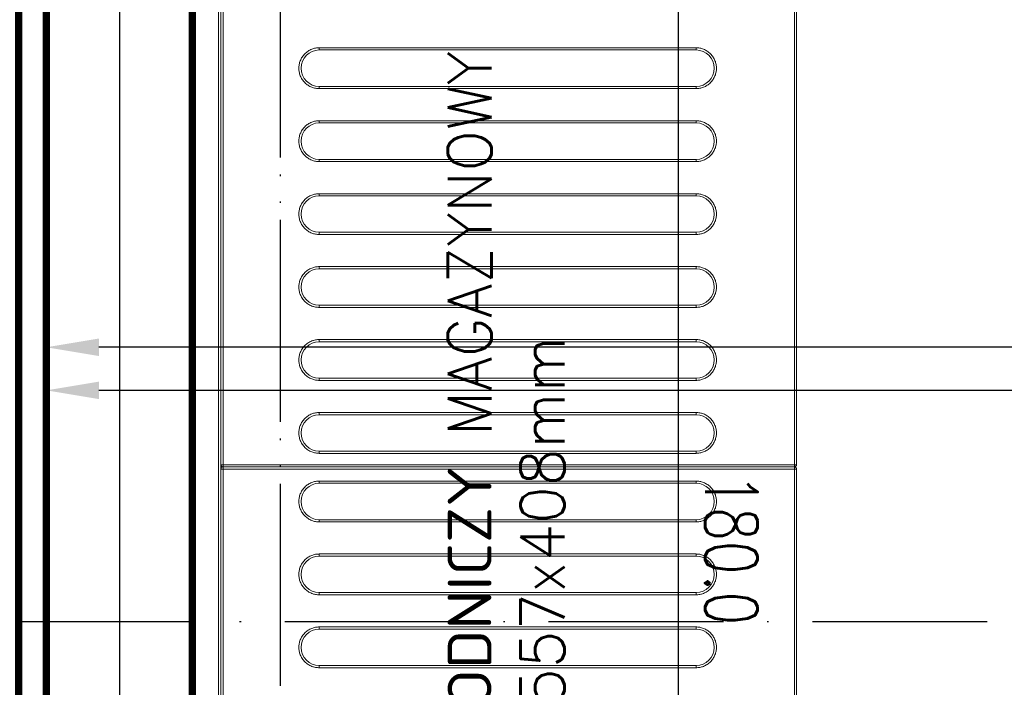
# Model space of a CAD drawing. Header units: metres. Extents: x 5541655 to 5588333, y 5589641 to 5627331.
# Tile 39 of 57: x 5585452 to 5585519, y 5626103 to 5626149. Entities that reach past the tile are written whole.
import ezdxf

# ---------------------------------------------------------------- set-up
doc = ezdxf.new("R2010")
doc.units = ezdxf.units.M
doc.header["$MEASUREMENT"] = 0
doc.linetypes.add('ACAD_ISO10W100', pattern=[18, 12, -3, 0, -3])
doc.layers.get('0').update_dxf_attribs({"linetype": 'CONTINUOUS', "lineweight": 18})
doc.layers.get('Defpoints').update_dxf_attribs({"linetype": 'CONTINUOUS'})
for name, color, linetype in [('2D- Siatka Modularna', 7, 'ACAD_ISO10W100'), ('Komory', 132, 'CONTINUOUS'), ('Ściany', 51, 'CONTINUOUS')]:
    doc.layers.add(name, color=color, linetype=linetype)
doc.layers.add('Regały', color=7, linetype='CONTINUOUS', true_color=0x00f000)
doc.styles.add('Arch-Dim', font='romans.shx', dxfattribs={"width": 0.75})
doc.styles.add('RomanS', font='romans.shx')
doc.linetypes.add('BATTING', pattern='A,0.0001,-0.1,[134,ltypeshp.shx,S=0.1,R=0,X=-0.1,Y=0],-0.2,[134,ltypeshp.shx,S=0.1,R=180,X=0.1,Y=0],-0.1', length=0.4001)
doc.dimstyles.new('Standard 50', dxfattribs={"dimscale": 20, "dimtxt": 0.18, "dimasz": 0.18, "dimexe": 0.18, "dimexo": 0.0625, "dimgap": 0.09, "dimtad": 1, "dimdec": 1, "dimzin": 0, "dimdsep": 46, "dimtxsty": 'Arch-Dim', "dimcen": 0.09, "dimclrd": 2, "dimclre": 2, "dimclrt": 1, "dimadec": 0, "dimazin": 0, "dimtfac": 1, "dimtdec": 1, "dimtofl": 0, "dimtmove": 0, "dimatfit": 3, "dimfxl": 1, "dimtolj": 1, "dimtzin": 0, "dimarcsym": 0})

# ---------------------------------------------------------------- blocks, each defined once
blk = doc.blocks.new('*D499')
at = {"color": 2, "lineweight": -2}
for p, q in [((40.75, 300), (79.749, 300)), ((76.149, 296.4), (76.149, 3.6)), ((40.75, 0), (79.749, 0))]:
    blk.add_line(p, q, dxfattribs=at)
at = {"color": 2}
for points in [[(76.749, 296.4), (75.549, 296.4), (76.149, 300)], [(75.549, 3.6), (76.749, 3.6), (76.149, 0)]]:
    blk.add_solid(points, dxfattribs=at)
at = {"layer": 'Defpoints', "color": 0}
for p in [(39.5, 300), (39.5, 0), (76.149, 0)]:
    blk.add_point(p, dxfattribs=at)
at = {"color": 1, "insert": (72.525, 150), "char_height": 3.6, "attachment_point": 5, "rotation": 90, "style": 'Arch-Dim'}
blk.add_mtext('\\A1;300.0', dxfattribs=at)
blk = doc.blocks.new('*D500')
at = {"color": 2, "lineweight": -2}
for p, q in [((0, 1.25), (0, 46.971)), ((180, 1.25), (180, 46.971)), ((176.4, 43.371), (3.6, 43.371))]:
    blk.add_line(p, q, dxfattribs=at)
at = {"color": 2}
for points in [[(3.6, 43.971), (3.6, 42.771), (0, 43.371)], [(176.4, 42.771), (176.4, 43.971), (180, 43.371)]]:
    blk.add_solid(points, dxfattribs=at)
at = {"layer": 'Defpoints', "color": 0}
for p in [(0, 43.371), (0, 0), (180, 0)]:
    blk.add_point(p, dxfattribs=at)
at = {"color": 1, "insert": (90, 46.994), "char_height": 3.6, "attachment_point": 5, "style": 'Arch-Dim'}
blk.add_mtext('\\A1;180.0', dxfattribs=at)
blk = doc.blocks.new('*U238')
at = {"lineweight": 15}
for p, q in [((4.383, -0.675), (151.283, -0.675)), ((4.383, -0.825), (151.283, -0.825)), ((82.683, -0.835), (43.283, -0.835)), ((82.683, -0.985), (43.283, -0.985)), ((82.683, -0.835), (82.683, -0.879)), ((82.683, -0.879), (82.683, -0.985)), ((82.683, -40.185), (82.683, -0.985)), ((82.833, -0.985), (82.683, -0.985)), ((82.983, -0.985), (82.833, -0.985)), ((82.833, -0.985), (82.833, -40.185)), ((82.983, -0.879), (82.983, -0.835)), ((122.383, -0.835), (82.983, -0.835)), ((82.983, -0.985), (82.983, -0.879)), ((82.983, -0.985), (82.983, -40.185)), ((122.383, -0.985), (82.983, -0.985)), ((43.283, -40.185), (82.683, -40.185)), ((43.283, -40.335), (82.683, -40.335)), ((82.683, -40.185), (82.833, -40.185)), ((82.683, -40.332), (82.683, -40.185)), ((82.683, -40.335), (82.683, -40.332)), ((82.833, -40.185), (82.983, -40.185)), ((82.983, -40.185), (122.383, -40.185)), ((82.983, -40.185), (82.983, -40.332)), ((82.983, -40.332), (82.983, -40.335)), ((82.983, -40.335), (122.383, -40.335))]:
    blk.add_line(p, q, dxfattribs=at)
at = {"color": 253, "lineweight": 15, "true_color": 0xa6a6a6}
for p, q in [((69.063, -33.435), (69.063, -7.585)), ((69.063, -7.585), (69.213, -7.585)), ((69.213, -33.435), (69.213, -7.585)), ((71.713, -7.585), (71.713, -33.435)), ((71.863, -7.585), (71.713, -7.585)), ((71.863, -7.585), (71.863, -33.435)), ((74.063, -33.435), (74.063, -7.585)), ((74.063, -7.585), (74.213, -7.585)), ((74.213, -33.435), (74.213, -7.585)), ((76.713, -7.585), (76.713, -33.435)), ((76.863, -7.585), (76.713, -7.585)), ((76.863, -7.585), (76.863, -33.435)), ((79.063, -33.435), (79.063, -7.585)), ((79.063, -7.585), (79.213, -7.585)), ((79.213, -33.435), (79.213, -7.585)), ((81.713, -7.585), (81.713, -33.435)), ((81.863, -7.585), (81.713, -7.585)), ((81.863, -7.585), (81.863, -33.435)), ((83.763, -33.435), (83.763, -7.585)), ((83.763, -7.585), (83.913, -7.585)), ((83.913, -33.435), (83.913, -7.585)), ((86.413, -7.585), (86.413, -33.435)), ((86.563, -7.585), (86.413, -7.585)), ((86.563, -7.585), (86.563, -33.435)), ((88.763, -33.435), (88.763, -7.585)), ((88.763, -7.585), (88.913, -7.585)), ((88.913, -33.435), (88.913, -7.585)), ((91.413, -7.585), (91.413, -33.435)), ((91.563, -7.585), (91.413, -7.585)), ((91.563, -7.585), (91.563, -33.435)), ((93.763, -33.435), (93.763, -7.585)), ((93.763, -7.585), (93.913, -7.585)), ((93.913, -33.435), (93.913, -7.585)), ((96.413, -7.585), (96.413, -33.435)), ((96.563, -7.585), (96.413, -7.585)), ((96.563, -7.585), (96.563, -33.435)), ((98.763, -33.435), (98.763, -7.585)), ((98.763, -7.585), (98.913, -7.585)), ((98.913, -33.435), (98.913, -7.585)), ((101.413, -7.585), (101.413, -33.435)), ((101.563, -7.585), (101.413, -7.585)), ((101.563, -7.585), (101.563, -33.435)), ((103.763, -33.435), (103.763, -7.585)), ((103.763, -7.585), (103.913, -7.585)), ((103.913, -33.435), (103.913, -7.585)), ((106.413, -7.585), (106.413, -33.435)), ((106.563, -7.585), (106.413, -7.585)), ((106.563, -7.585), (106.563, -33.435)), ((108.763, -33.435), (108.763, -7.585)), ((108.763, -7.585), (108.913, -7.585)), ((108.913, -33.435), (108.913, -7.585)), ((111.413, -7.585), (111.413, -33.435)), ((111.563, -7.585), (111.413, -7.585)), ((111.563, -7.585), (111.563, -33.435)), ((69.213, -33.435), (69.063, -33.435)), ((71.863, -33.435), (71.713, -33.435)), ((74.213, -33.435), (74.063, -33.435)), ((76.863, -33.435), (76.713, -33.435)), ((79.213, -33.435), (79.063, -33.435)), ((81.863, -33.435), (81.713, -33.435)), ((83.913, -33.435), (83.763, -33.435)), ((86.563, -33.435), (86.413, -33.435)), ((88.913, -33.435), (88.763, -33.435)), ((91.563, -33.435), (91.413, -33.435)), ((93.913, -33.435), (93.763, -33.435)), ((96.563, -33.435), (96.413, -33.435)), ((98.913, -33.435), (98.763, -33.435)), ((101.563, -33.435), (101.413, -33.435)), ((103.913, -33.435), (103.763, -33.435)), ((106.563, -33.435), (106.413, -33.435)), ((108.913, -33.435), (108.763, -33.435)), ((111.563, -33.435), (111.413, -33.435))]:
    blk.add_line(p, q, dxfattribs=at)
at = {"lineweight": 15}
for centre, start, end in [((82.683, -0.985), 0, 90), ((82.983, -0.985), 90, 180)]:
    blk.add_arc(centre, 0.15, start, end, dxfattribs=at)
at = {"color": 253, "lineweight": 15, "true_color": 0xa6a6a6}
for centre, start, end in [((70.463, -7.585), 0, 180), ((75.463, -7.585), 0, 180), ((80.463, -7.585), 0, 180), ((85.163, -7.585), 0, 180), ((90.163, -7.585), 0, 180), ((95.163, -7.585), 0, 180), ((100.163, -7.585), 0, 180), ((105.163, -7.585), 0, 180), ((110.163, -7.585), 0, 180), ((70.463, -33.435), 180, 0), ((75.463, -33.435), 180, 0), ((80.463, -33.435), 180, 0), ((85.163, -33.435), 180, 0), ((90.163, -33.435), 180, 0), ((95.163, -33.435), 180, 0), ((100.163, -33.435), 180, 0), ((105.163, -33.435), 180, 0), ((110.163, -33.435), 180, 0)]:
    blk.add_arc(centre, 1.25, start, end, dxfattribs=at)
for points, knots in [([(69.063, -7.585), (69.068, -7.5), (69.077, -7.324), (69.155, -7.063), (69.284, -6.812), (69.466, -6.588), (69.69, -6.406), (69.941, -6.276), (70.202, -6.201), (70.463, -6.177), (70.724, -6.201), (70.985, -6.276), (71.236, -6.406), (71.46, -6.588), (71.642, -6.812), (71.771, -7.063), (71.849, -7.324), (71.859, -7.5), (71.863, -7.585)], [0, 0, 0, 0, 0.058258, 0.120006, 0.184321, 0.25, 0.31568, 0.379994, 0.441742, 0.5, 0.558259, 0.620005, 0.68432, 0.75, 0.815679, 0.879994, 0.941742, 1, 1, 1, 1]), ([(74.063, -7.585), (74.068, -7.5), (74.077, -7.324), (74.155, -7.063), (74.284, -6.812), (74.466, -6.588), (74.69, -6.406), (74.941, -6.276), (75.202, -6.201), (75.463, -6.177), (75.724, -6.201), (75.985, -6.276), (76.236, -6.406), (76.46, -6.588), (76.642, -6.812), (76.771, -7.063), (76.849, -7.324), (76.859, -7.5), (76.863, -7.585)], [0, 0, 0, 0, 0.058258, 0.120006, 0.18432, 0.25, 0.31568, 0.379994, 0.441742, 0.5, 0.558257, 0.620005, 0.684321, 0.75, 0.81568, 0.879994, 0.941742, 1, 1, 1, 1]), ([(79.063, -7.585), (79.068, -7.5), (79.077, -7.324), (79.155, -7.063), (79.284, -6.812), (79.466, -6.588), (79.69, -6.406), (79.941, -6.276), (80.202, -6.201), (80.463, -6.177), (80.724, -6.201), (80.985, -6.276), (81.236, -6.406), (81.46, -6.588), (81.642, -6.812), (81.771, -7.063), (81.849, -7.324), (81.859, -7.5), (81.863, -7.585)], [0, 0, 0, 0, 0.058258, 0.120006, 0.18432, 0.25, 0.315679, 0.379994, 0.441742, 0.500001, 0.558258, 0.620006, 0.684321, 0.75, 0.81568, 0.879994, 0.941742, 1, 1, 1, 1]), ([(83.763, -7.585), (83.768, -7.5), (83.777, -7.324), (83.855, -7.063), (83.984, -6.812), (84.166, -6.588), (84.39, -6.406), (84.641, -6.276), (84.902, -6.201), (85.163, -6.177), (85.424, -6.201), (85.685, -6.276), (85.936, -6.406), (86.16, -6.588), (86.342, -6.812), (86.471, -7.063), (86.549, -7.324), (86.559, -7.5), (86.563, -7.585)], [0, 0, 0, 0, 0.058258, 0.120006, 0.18432, 0.25, 0.31568, 0.379994, 0.441742, 0.5, 0.558258, 0.620006, 0.684321, 0.75, 0.81568, 0.879994, 0.941742, 1, 1, 1, 1]), ([(88.763, -7.585), (88.768, -7.5), (88.777, -7.324), (88.855, -7.063), (88.984, -6.812), (89.166, -6.588), (89.39, -6.406), (89.641, -6.276), (89.902, -6.201), (90.163, -6.177), (90.424, -6.201), (90.685, -6.276), (90.936, -6.406), (91.16, -6.588), (91.342, -6.812), (91.471, -7.063), (91.549, -7.324), (91.559, -7.5), (91.563, -7.585)], [0, 0, 0, 0, 0.058258, 0.120006, 0.18432, 0.250001, 0.315679, 0.379994, 0.441742, 0.500001, 0.558258, 0.620006, 0.684321, 0.749999, 0.81568, 0.879994, 0.941742, 1, 1, 1, 1]), ([(93.763, -7.585), (93.768, -7.5), (93.777, -7.324), (93.855, -7.063), (93.984, -6.812), (94.166, -6.588), (94.39, -6.406), (94.641, -6.276), (94.902, -6.201), (95.163, -6.177), (95.424, -6.201), (95.685, -6.276), (95.936, -6.406), (96.16, -6.588), (96.342, -6.812), (96.471, -7.063), (96.549, -7.324), (96.559, -7.5), (96.563, -7.585)], [0, 0, 0, 0, 0.058258, 0.120006, 0.18432, 0.25, 0.315679, 0.379994, 0.441742, 0.5, 0.558258, 0.620006, 0.68432, 0.75, 0.81568, 0.879994, 0.941742, 1, 1, 1, 1]), ([(98.763, -7.585), (98.768, -7.5), (98.777, -7.324), (98.855, -7.063), (98.984, -6.812), (99.166, -6.588), (99.39, -6.406), (99.641, -6.276), (99.902, -6.201), (100.163, -6.177), (100.424, -6.201), (100.685, -6.276), (100.936, -6.406), (101.16, -6.588), (101.342, -6.812), (101.471, -7.063), (101.549, -7.324), (101.559, -7.5), (101.563, -7.585)], [0, 0, 0, 0, 0.058258, 0.120006, 0.184321, 0.25, 0.31568, 0.379995, 0.441741, 0.5, 0.558258, 0.620006, 0.68432, 0.75, 0.815679, 0.879994, 0.941742, 1, 1, 1, 1]), ([(103.763, -7.585), (103.768, -7.5), (103.777, -7.324), (103.855, -7.063), (103.984, -6.812), (104.166, -6.588), (104.39, -6.406), (104.641, -6.276), (104.902, -6.201), (105.163, -6.177), (105.424, -6.201), (105.685, -6.276), (105.936, -6.406), (106.16, -6.588), (106.342, -6.812), (106.471, -7.063), (106.549, -7.324), (106.559, -7.5), (106.563, -7.585)], [0, 0, 0, 0, 0.058258, 0.120006, 0.184321, 0.25, 0.31568, 0.379994, 0.441742, 0.5, 0.558259, 0.620005, 0.68432, 0.75, 0.815679, 0.879994, 0.941742, 1, 1, 1, 1]), ([(108.763, -7.585), (108.768, -7.5), (108.777, -7.324), (108.855, -7.063), (108.984, -6.812), (109.166, -6.588), (109.39, -6.406), (109.641, -6.276), (109.902, -6.201), (110.163, -6.177), (110.424, -6.201), (110.685, -6.276), (110.936, -6.406), (111.16, -6.588), (111.342, -6.812), (111.471, -7.063), (111.549, -7.324), (111.559, -7.5), (111.563, -7.585)], [0, 0, 0, 0, 0.058258, 0.120006, 0.18432, 0.25, 0.31568, 0.379994, 0.441742, 0.5, 0.558258, 0.620006, 0.684321, 0.75, 0.81568, 0.879994, 0.941742, 1, 1, 1, 1]), ([(71.863, -33.435), (71.859, -33.52), (71.849, -33.696), (71.771, -33.957), (71.642, -34.208), (71.46, -34.432), (71.236, -34.614), (70.985, -34.744), (70.724, -34.819), (70.463, -34.843), (70.202, -34.819), (69.941, -34.744), (69.69, -34.614), (69.466, -34.432), (69.284, -34.208), (69.155, -33.957), (69.077, -33.696), (69.068, -33.52), (69.063, -33.435)], [0, 0, 0, 0, 0.058258, 0.120005, 0.184321, 0.25, 0.31568, 0.379995, 0.441741, 0.5, 0.558258, 0.620006, 0.68432, 0.75, 0.815679, 0.879995, 0.941742, 1, 1, 1, 1]), ([(76.863, -33.435), (76.859, -33.52), (76.849, -33.696), (76.771, -33.957), (76.642, -34.208), (76.46, -34.432), (76.236, -34.614), (75.985, -34.744), (75.724, -34.819), (75.463, -34.843), (75.202, -34.819), (74.941, -34.744), (74.69, -34.614), (74.466, -34.432), (74.284, -34.208), (74.155, -33.957), (74.077, -33.696), (74.068, -33.52), (74.063, -33.435)], [0, 0, 0, 0, 0.058258, 0.120006, 0.18432, 0.25, 0.31568, 0.379995, 0.441743, 0.5, 0.558258, 0.620006, 0.68432, 0.75, 0.81568, 0.879995, 0.941742, 1, 1, 1, 1]), ([(81.863, -33.435), (81.859, -33.52), (81.849, -33.696), (81.771, -33.957), (81.642, -34.208), (81.46, -34.432), (81.236, -34.614), (80.985, -34.744), (80.724, -34.819), (80.463, -34.843), (80.202, -34.819), (79.941, -34.744), (79.69, -34.614), (79.466, -34.432), (79.284, -34.208), (79.155, -33.957), (79.077, -33.696), (79.068, -33.52), (79.063, -33.435)], [0, 0, 0, 0, 0.058258, 0.120006, 0.18432, 0.249999, 0.315679, 0.379994, 0.441742, 0.499999, 0.558258, 0.620006, 0.684321, 0.75, 0.81568, 0.879995, 0.941742, 1, 1, 1, 1]), ([(86.563, -33.435), (86.559, -33.52), (86.549, -33.696), (86.471, -33.957), (86.342, -34.208), (86.16, -34.432), (85.936, -34.614), (85.685, -34.744), (85.424, -34.819), (85.163, -34.843), (84.902, -34.819), (84.641, -34.744), (84.39, -34.614), (84.166, -34.432), (83.984, -34.208), (83.855, -33.957), (83.777, -33.696), (83.768, -33.52), (83.763, -33.435)], [0, 0, 0, 0, 0.058258, 0.120006, 0.18432, 0.25, 0.315679, 0.379994, 0.441742, 0.5, 0.558258, 0.620006, 0.68432, 0.75, 0.81568, 0.879994, 0.941742, 1, 1, 1, 1]), ([(91.563, -33.435), (91.559, -33.52), (91.549, -33.696), (91.471, -33.957), (91.342, -34.208), (91.16, -34.432), (90.936, -34.614), (90.685, -34.744), (90.424, -34.819), (90.163, -34.843), (89.902, -34.819), (89.641, -34.744), (89.39, -34.614), (89.166, -34.432), (88.984, -34.208), (88.855, -33.957), (88.777, -33.696), (88.768, -33.52), (88.763, -33.435)], [0, 0, 0, 0, 0.0582581, 0.1200056, 0.1843203, 0.2500004, 0.3156792, 0.3799943, 0.4417422, 0.4999993, 0.5582578, 0.6200057, 0.6843208, 0.7499996, 0.8156797, 0.8799944, 0.9417419, 1, 1, 1, 1]), ([(96.563, -33.435), (96.559, -33.52), (96.549, -33.696), (96.471, -33.957), (96.342, -34.208), (96.16, -34.432), (95.936, -34.614), (95.685, -34.744), (95.424, -34.819), (95.163, -34.843), (94.902, -34.819), (94.641, -34.744), (94.39, -34.614), (94.166, -34.432), (93.984, -34.208), (93.855, -33.957), (93.777, -33.696), (93.768, -33.52), (93.763, -33.435)], [0, 0, 0, 0, 0.058258, 0.120006, 0.18432, 0.25, 0.31568, 0.379994, 0.441742, 0.5, 0.558258, 0.620006, 0.684321, 0.75, 0.81568, 0.879994, 0.941742, 1, 1, 1, 1]), ([(101.563, -33.435), (101.559, -33.52), (101.549, -33.696), (101.471, -33.957), (101.342, -34.208), (101.16, -34.432), (100.936, -34.614), (100.685, -34.744), (100.424, -34.819), (100.163, -34.843), (99.902, -34.819), (99.641, -34.744), (99.39, -34.614), (99.166, -34.432), (98.984, -34.208), (98.855, -33.957), (98.777, -33.696), (98.768, -33.52), (98.763, -33.435)], [0, 0, 0, 0, 0.058258, 0.120005, 0.184321, 0.25, 0.31568, 0.379994, 0.441742, 0.5, 0.558259, 0.620005, 0.68432, 0.75, 0.815679, 0.879995, 0.941742, 1, 1, 1, 1]), ([(106.563, -33.435), (106.559, -33.52), (106.549, -33.696), (106.471, -33.957), (106.342, -34.208), (106.16, -34.432), (105.936, -34.614), (105.685, -34.744), (105.424, -34.819), (105.163, -34.843), (104.902, -34.819), (104.641, -34.744), (104.39, -34.614), (104.166, -34.432), (103.984, -34.208), (103.855, -33.957), (103.777, -33.696), (103.768, -33.52), (103.763, -33.435)], [0, 0, 0, 0, 0.058258, 0.120005, 0.184321, 0.25, 0.31568, 0.379995, 0.441741, 0.5, 0.558258, 0.620006, 0.68432, 0.75, 0.815679, 0.879995, 0.941742, 1, 1, 1, 1]), ([(111.563, -33.435), (111.559, -33.52), (111.549, -33.696), (111.471, -33.957), (111.342, -34.208), (111.16, -34.432), (110.936, -34.614), (110.685, -34.744), (110.424, -34.819), (110.163, -34.843), (109.902, -34.819), (109.641, -34.744), (109.39, -34.614), (109.166, -34.432), (108.984, -34.208), (108.855, -33.957), (108.777, -33.696), (108.768, -33.52), (108.763, -33.435)], [0, 0, 0, 0, 0.058258, 0.120006, 0.18432, 0.25, 0.315679, 0.379994, 0.441742, 0.5, 0.558258, 0.620006, 0.68432, 0.75, 0.81568, 0.879994, 0.941742, 1, 1, 1, 1])]:
    blk.add_open_spline(points, degree=3, knots=knots, dxfattribs=at)
at = {"lineweight": 15}
for points, knots in [([(82.683, -40.332), (82.693, -40.331), (82.714, -40.329), (82.743, -40.32), (82.77, -40.305), (82.8, -40.28), (82.828, -40.24), (82.831, -40.202), (82.833, -40.183)], [0, 0, 0, 0, 0.130758, 0.260025, 0.387956, 0.514571, 0.761733, 1, 1, 1, 1]), ([(82.833, -40.183), (82.835, -40.202), (82.839, -40.24), (82.867, -40.28), (82.897, -40.305), (82.923, -40.32), (82.953, -40.329), (82.973, -40.331), (82.983, -40.332)], [0, 0, 0, 0, 0.2382669, 0.4854287, 0.6120441, 0.7399751, 0.869242, 1, 1, 1, 1])]:
    blk.add_open_spline(points, degree=3, knots=knots, dxfattribs=at)
at = {"color": 7, "insert": (77.85, -20.4), "char_height": 3, "width": 155.7, "attachment_point": 5, "style": 'RomanS'}
blk.add_mtext('REGAŁ CHŁODNICZY MAGAZYNOWY\\P1557x408mm', dxfattribs=at)
blk = doc.blocks.new('*D502')
at = {"color": 2, "lineweight": -2}
for p, q in [((43.703, 180), (82.702, 180)), ((79.102, 176.4), (79.102, 3.6)), ((43.703, 0), (82.702, 0))]:
    blk.add_line(p, q, dxfattribs=at)
at = {"color": 2}
for points in [[(79.702, 176.4), (78.502, 176.4), (79.102, 180)], [(78.502, 3.6), (79.702, 3.6), (79.102, 0)]]:
    blk.add_solid(points, dxfattribs=at)
at = {"layer": 'Defpoints', "color": 0}
for p in [(42.453, 180), (42.453, 0), (79.102, 0)]:
    blk.add_point(p, dxfattribs=at)
at = {"color": 1, "insert": (75.478, 90), "char_height": 3.6, "attachment_point": 5, "rotation": 90, "style": 'Arch-Dim'}
blk.add_mtext('\\A1;180.0', dxfattribs=at)
blk = doc.blocks.new('*D503')
at = {"color": 2, "lineweight": -2}
for p, q in [((0, 1.25), (0, 46.971)), ((180, 1.25), (180, 46.971)), ((176.4, 43.371), (3.6, 43.371))]:
    blk.add_line(p, q, dxfattribs=at)
at = {"color": 2}
for points in [[(3.6, 43.971), (3.6, 42.771), (0, 43.371)], [(176.4, 42.771), (176.4, 43.971), (180, 43.371)]]:
    blk.add_solid(points, dxfattribs=at)
at = {"layer": 'Defpoints', "color": 0}
for p in [(0, 43.371), (0, 0), (180, 0)]:
    blk.add_point(p, dxfattribs=at)
at = {"color": 1, "insert": (90, 46.994), "char_height": 3.6, "attachment_point": 5, "style": 'Arch-Dim'}
blk.add_mtext('\\A1;180.0', dxfattribs=at)
blk = doc.blocks.new('*U498')
at = {"const_width": 0.5}
blk.add_lwpolyline([(124.5, 290), (124.5, 300), (180, 300), (180, 0), (0, 0), (0, 300), (54.5, 300), (54.5, 290), (10, 290), (10, 10), (170, 10), (170, 290)], close=True, dxfattribs=at)
at = {"color": 253, "linetype": 'BATTING', "ltscale": 12, "true_color": 0xadadad}
blk.add_lwpolyline([(54.5, 295), (5, 295), (5, 5), (175, 5), (175, 295), (124.5, 295)], dxfattribs=at)
dim = blk.add_linear_dim(base=(76.149, 0), p1=(39.5, 300), p2=(39.5, 0), angle=90, dimstyle='Standard 50', override={"dimfxl": 50, "dimfxlon": 1})
dim.commit()
dim.dimension.update_dxf_attribs({"geometry": '*D499', "text_midpoint": (72.525, 150)})
dim = blk.add_linear_dim(base=(0, 43.371), p1=(180, 0), p2=(0, 0), dimstyle='Standard 50', override={"dimfxl": 50, "dimfxlon": 1})
dim.commit()
dim.dimension.update_dxf_attribs({"geometry": '*D500', "text_midpoint": (90, 46.994)})
blk = doc.blocks.new('*U501')
at = {"const_width": 0.5}
blk.add_lwpolyline([(117.453, 170), (117.453, 180), (180, 180), (180, 0), (0, 0), (0, 180), (57.453, 180), (57.453, 170), (10, 170), (10, 10), (170, 10), (170, 170)], close=True, dxfattribs=at)
at = {"color": 253, "linetype": 'BATTING', "ltscale": 12, "true_color": 0xadadad}
blk.add_lwpolyline([(57.453, 175), (5, 175), (5, 5), (175, 5), (175, 175), (117.453, 175)], dxfattribs=at)
dim = blk.add_linear_dim(base=(79.102, 0), p1=(42.453, 180), p2=(42.453, 0), angle=90, dimstyle='Standard 50', override={"dimfxl": 50, "dimfxlon": 1})
dim.commit()
dim.dimension.update_dxf_attribs({"geometry": '*D502', "text_midpoint": (75.478, 90)})
dim = blk.add_linear_dim(base=(0, 43.371), p1=(180, 0), p2=(0, 0), dimstyle='Standard 50', override={"dimfxl": 50, "dimfxlon": 1})
dim.commit()
dim.dimension.update_dxf_attribs({"geometry": '*D503', "text_midpoint": (90, 46.994)})

msp = doc.modelspace()

# ---------------------------------------------------------------- linework, layer by layer
at = {"layer": '2D- Siatka Modularna', "lineweight": 25}
for p, q in [((5585469.82, 5625089.25), (5585469.82, 5627132.532)), ((5585469.82, 5624710.991), (5585469.82, 5627132.532)), ((5584691.82, 5626107.25), (5586101.82, 5626107.25)), ((5584691.82, 5626107.25), (5586253.324, 5626107.25))]:
    msp.add_line(p, q, dxfattribs=at)
at = {"layer": 'Ściany', "color": 0, "const_width": 0.5}
msp.add_lwpolyline([(5585762.32, 5626010.253), (5585762.32, 5626020.253), (5585451.874, 5626020.253), (5585451.874, 5626205.702), (5585757.974, 5626205.702), (5585757.974, 5626282.702), (5585747.974, 5626282.702), (5585747.974, 5626215.757), (5585625.35, 5626215.755), (5585625.35, 5626392.702), (5585747.974, 5626392.704), (5585747.974, 5626382.702), (5585757.974, 5626382.702), (5585757.974, 5626405.275), (5585574.672, 5626405.277), (5585574.672, 5626392.727), (5585615.35, 5626392.702), (5585615.35, 5626215.753), (5585431.37, 5626215.702)], dxfattribs=at)

# ---------------------------------------------------------------- block references
at = {"layer": 'Komory', "rotation": 270}
for name in ['*U498', '*U501']:
    msp.add_blockref(name, (5585453.772, 5626202.201), dxfattribs=at)
at = {"layer": 'Regały', "linetype": 'Continuous', "lineweight": 25, "rotation": 90}
msp.add_blockref('*U238', (5585464.904, 5626035.019), dxfattribs=at)

doc.saveas('drawing.dxf')
